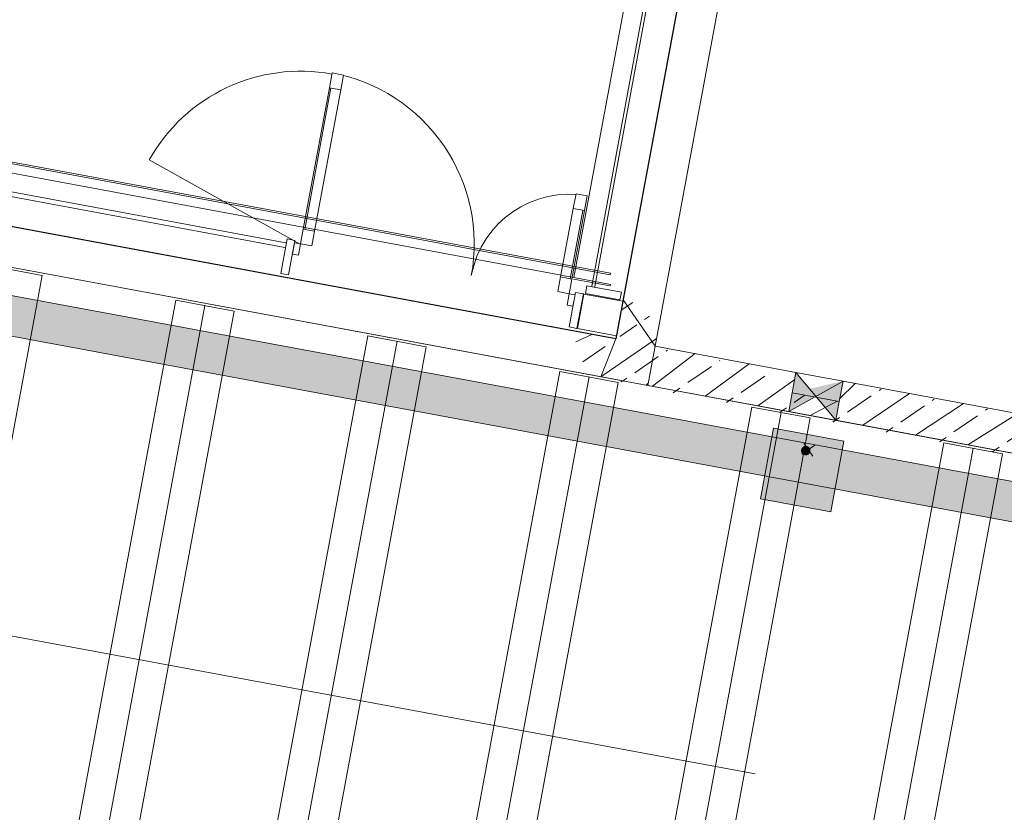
# Model space of a CAD drawing. Header units: metres. Extents: x 32353251 to 32353583, y 5707748 to 5708004.
# Tile 88 of 164: x 32353385.97 to 32353392.14, y 5707902.33 to 5707907.3. Entities that reach past the tile are written whole.
import ezdxf

# ---------------------------------------------------------------- set-up
doc = ezdxf.new("R2010")
doc.units = ezdxf.units.M
doc.header["$LTSCALE"] = 0.75
doc.set_wipeout_variables(frame=1)
doc.layers.get('0').update_dxf_attribs({"linetype": 'CONTINUOUS'})
doc.layers.add('10414943$0$ST-Mischfläche-Sol', color=7, linetype='CONTINUOUS', lineweight=0, true_color=0x636466)
for name, color, linetype, lineweight in [('10417023$0$#9_002_GES I Übersicht Erdgeschoss_1_101_Wand Aussen.A', 7, 'CONTINUOUS', 25), ('10417023$0$#9_002_GES I Übersicht Erdgeschoss_1_104_Decken.A', 7, 'CONTINUOUS', 25), ('10417023$0$#9_002_GES I Übersicht Erdgeschoss_1_115_Außentüren', 7, 'CONTINUOUS', 25), ('10417023$0$#9_002_GES I Übersicht Erdgeschoss_1_201_Aussenwandbekleidung.A', 7, 'CONTINUOUS', 25), ('10417023$0$#9_002_GES I Übersicht Erdgeschoss_1_303_Sanitäre.A', 7, 'CONTINUOUS', 25), ('10417023$0$#9_002_GES I Übersicht Erdgeschoss_1_430_Lüftung.US', 7, 'CONTINUOUS', 25), ('10417023$0$#9_002_GES I Übersicht Erdgeschoss_1_Neubau_101_Wand Aussen.A', 7, 'CONTINUOUS', 25), ('10417023$0$#9_002_GES I Übersicht Erdgeschoss_1_Neubau_102_Wand Innen.A', 7, 'CONTINUOUS', 25), ('10417023$0$#9_002_GES I Übersicht Erdgeschoss_1_Neubau_103_Stützen.A', 7, 'CONTINUOUS', 25), ('10417023$0$#9_002_GES I Übersicht Erdgeschoss_1_Neubau_104_Decken.A', 7, 'CONTINUOUS', 25), ('10417023$0$#9_002_GES I Übersicht Erdgeschoss_1_Neubau_110_Pfosten-Riegel.A', 7, 'CONTINUOUS', 25), ('10417023$0$#9_002_GES I Übersicht Erdgeschoss_1_Neubau_207_Perimeterdämmung B', 7, 'CONTINUOUS', 25), ('10417023$0$#9_002_GES I Übersicht Erdgeschoss_1_Neubau_502_Bemaßung 1_100.A', 7, 'CONTINUOUS', 25), ('10417023$0$Keine', 7, 'CONTINUOUS', 13)]:
    doc.layers.add(name, color=color, linetype=linetype, lineweight=lineweight)
pattern_1 = [(44.99999999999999, (0, 0), (-0.1697056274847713, 0.1697056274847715), []), (44.99999999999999, (-0.08485281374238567, 0.08485281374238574), (-0.1697056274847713, 0.1697056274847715), [0.18, -0.05999999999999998])]

# ---------------------------------------------------------------- blocks, each defined once
blk = doc.blocks.new('10414943')
at = {"layer": '10414943$0$ST-Mischfläche-Sol'}
h = blk.add_hatch(dxfattribs=at)
h.set_pattern_fill('AR-HBONE', color=256, scale=0.004200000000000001, angle=170)
h.set_pattern_definition([(215, (0, 0), (-0.1047920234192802, -0.594305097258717), [1.28016, -0.42672]), (305, (-0.3495483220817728, -0.2447563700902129), (-0.1047920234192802, -0.594305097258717), [1.28016, -0.42672])])
edge = h.paths.add_edge_path()
edge.add_line((32353333.40662897, 5707899.309915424), (32353335.23953668, 5707908.86230714))
edge.add_line((32353335.23953668, 5707908.86230714), (32353407.15213483, 5707895.033517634))
edge.add_line((32353407.15213483, 5707895.033517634), (32353413.70600617, 5707897.337334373))
edge.add_line((32353413.70600617, 5707897.337334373), (32353481.81771595, 5707884.239451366))
edge.add_line((32353481.81771595, 5707884.239451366), (32353497.17578959, 5707881.286091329))
edge.add_line((32353497.17578959, 5707881.286091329), (32353499.70410517, 5707880.188862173))
edge.add_line((32353499.70410517, 5707880.188862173), (32353502.93879142, 5707877.835765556))
edge.add_line((32353502.93879142, 5707877.835765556), (32353505.46710699, 5707876.738536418))
edge.add_line((32353505.46710699, 5707876.738536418), (32353517.00528605, 5707874.519743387))
edge.add_line((32353517.00528605, 5707874.519743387), (32353517.64528354, 5707870.615040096))
edge.add_line((32353517.64528354, 5707870.615040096), (32353516.66317853, 5707870.803281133))
edge.add_line((32353516.66317853, 5707870.803281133), (32353515.43959015, 5707864.419483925))
edge.add_line((32353515.43959015, 5707864.419483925), (32353479.3370171, 5707871.339302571))
edge.add_line((32353479.3370171, 5707871.339302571), (32353468.35948901, 5707873.443239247))
edge.add_line((32353468.35948901, 5707873.443239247), (32353468.77868284, 5707869.425097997))
edge.add_arc((32353471.76248924, 5707869.736384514), 2.999999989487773, 185.9558547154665, 259.1498142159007)
edge.add_line((32353471.19776434, 5707866.790016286), (32353499.61213671, 5707861.343886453))
edge.add_line((32353499.61213671, 5707861.343886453), (32353497.73579177, 5707858.394363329))
edge.add_line((32353497.73579177, 5707858.394363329), (32353462.93906161, 5707865.063787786))
edge.add_arc((32353461.80961179, 5707859.171051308), 6.000000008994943, 79.14981411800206, 96.13718403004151)
edge.add_line((32353461.16815564, 5707865.136663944), (32353452.41027603, 5707864.194967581))
edge.add_arc((32353451.76881989, 5707870.160580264), 6.000000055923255, 259.1148991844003, 276.1371839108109, ccw=False)
edge.add_line((32353450.63577935, 5707864.268533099), (32353424.34096185, 5707869.325025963))
edge.add_arc((32353425.47400239, 5707875.217073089), 6.000000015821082, 242.0482743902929, 259.11489914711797, ccw=False)
edge.add_line((32353422.66163756, 5707869.917016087), (32353415.00045884, 5707873.982260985))
edge.add_arc((32353412.18809399, 5707868.682203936), 6.000000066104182, 62.04827444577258, 79.14966234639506)
edge.add_line((32353413.31755943, 5707874.57493748), (32353366.06709948, 5707883.631474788))
edge.add_line((32353366.06709948, 5707883.631474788), (32353365.05980216, 5707886.869526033))
edge.add_line((32353365.05980216, 5707886.869526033), (32353331.24648768, 5707893.372754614))
edge.add_line((32353331.24648768, 5707893.372754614), (32353331.86067788, 5707896.566215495))
edge.add_line((32353331.86067788, 5707896.566215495), (32353338.35621561, 5707895.320690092))
edge.add_line((32353338.35621561, 5707895.320690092), (32353340.49133033, 5707897.947528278))
edge.add_line((32353340.49133033, 5707897.947528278), (32353344.41330834, 5707897.200255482))
edge.add_line((32353344.41330834, 5707897.200255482), (32353345.42794297, 5707893.960800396))
edge.add_line((32353345.42794297, 5707893.960800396), (32353351.00902221, 5707892.887558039))
edge.add_line((32353351.00902221, 5707892.887558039), (32353351.57440783, 5707895.827681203))
edge.add_line((32353351.57440783, 5707895.827681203), (32353371.21685639, 5707892.062795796))
edge.add_line((32353371.21685639, 5707892.062795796), (32353370.64816001, 5707889.105456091))
edge.add_line((32353370.64816001, 5707889.105456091), (32353371.65443974, 5707885.869704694))
edge.add_line((32353371.65443974, 5707885.869704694), (32353406.65189732, 5707879.161711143))
edge.add_arc((32353407.21642529, 5707882.109643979), 3.001499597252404, 259.1591284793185, 333.4809509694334)
edge.add_line((32353409.90212501, 5707880.769488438), (32353411.74908589, 5707884.293947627))
edge.add_line((32353411.74908589, 5707884.293947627), (32353333.40662897, 5707899.309915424))
blk = doc.blocks.new('10417023$0$#9_MKO_LP5_ARC_GES_UP_00_002_P_G_modell (3D)')
at = {"layer": '10417023$0$#9_002_GES I Übersicht Erdgeschoss_1_303_Sanitäre.A', "linetype": 'Continuous', "lineweight": 0, "true_color": 0xff0000}
h = blk.add_hatch(color=1, dxfattribs=at)
edge = h.paths.add_edge_path()
edge.add_arc((-32353451.3258064, -5707807.590857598), 0.03, 270, 360)
edge.add_arc((-32353451.3258064, -5707807.590857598), 0.03, 0, 90)
edge.add_arc((-32353451.3258064, -5707807.590857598), 0.03, 90, 180)
edge.add_arc((-32353451.3258064, -5707807.590857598), 0.03, 180, 270)
at = {"layer": '10417023$0$#9_002_GES I Übersicht Erdgeschoss_1_Neubau_102_Wand Innen.A', "linetype": 'Continuous', "lineweight": 5, "true_color": 0xff0000}
h = blk.add_hatch(dxfattribs=at)
h.set_pattern_fill('#9_BETON__STAHLBETON_0001', color=1, style=0, pattern_type=2)
h.set_pattern_definition(pattern_1)
h.paths.add_polyline_path([(-32353452.374228, -5707807.369576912), (-32353448.924228, -5707807.369576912), (-32353448.924228, -5707807.119576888), (-32353451.17580637, -5707807.119576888), (-32353451.17580637, -5707807.249576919), (-32353451.47580639, -5707807.249576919), (-32353451.47580639, -5707807.119576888), (-32353452.374228, -5707807.119576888)])
at = {"layer": '10417023$0$#9_002_GES I Übersicht Erdgeschoss_1_104_Decken.A', "color": 1, "linetype": 'Continuous', "lineweight": 13, "true_color": 0xff0000}
for p, q in [((-32353456.60822643, -5707807.384576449), (-32353456.23522758, -5707807.384576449)), ((-32353456.23522758, -5707807.384576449), (-32353456.23522758, -5707812.514709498)), ((-32353455.38322717, -5707807.384576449), (-32353455.38322717, -5707812.514709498)), ((-32353455.38322717, -5707807.384576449), (-32353455.01022831, -5707807.384576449)), ((-32353455.19672774, -5707807.384576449), (-32353455.19672774, -5707812.514709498)), ((-32353455.01022831, -5707807.384576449), (-32353455.01022831, -5707812.514709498)), ((-32353454.15822645, -5707807.384576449), (-32353454.15822645, -5707812.514709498)), ((-32353454.15822645, -5707807.384576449), (-32353453.7852276, -5707807.384576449)), ((-32353453.97172702, -5707807.384576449), (-32353453.97172702, -5707812.514709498)), ((-32353453.7852276, -5707807.384576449), (-32353453.7852276, -5707812.514709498)), ((-32353452.93322863, -5707807.384576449), (-32353452.93322863, -5707812.514709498)), ((-32353452.93322863, -5707807.384576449), (-32353452.56022833, -5707807.384576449)), ((-32353452.7467292, -5707807.384576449), (-32353452.7467292, -5707812.514709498)), ((-32353452.56022833, -5707807.384576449), (-32353452.56022833, -5707812.514709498)), ((-32353451.70822791, -5707807.384576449), (-32353451.70822791, -5707812.514709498)), ((-32353451.70822791, -5707807.384576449), (-32353451.33522762, -5707807.384576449)), ((-32353451.52172849, -5707807.384576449), (-32353451.52172849, -5707812.514709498)), ((-32353451.33522762, -5707807.384576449), (-32353451.33522762, -5707812.514709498)), ((-32353450.4827277, -5707807.384576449), (-32353450.4827277, -5707812.514709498)), ((-32353450.4827277, -5707807.384576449), (-32353450.10972885, -5707807.384576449)), ((-32353450.29622828, -5707807.384576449), (-32353450.29622828, -5707812.514709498)), ((-32353450.10972885, -5707807.384576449), (-32353450.10972885, -5707812.514709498))]:
    blk.add_line(p, q, dxfattribs=at)
at = {"layer": '10417023$0$#9_002_GES I Übersicht Erdgeschoss_1_201_Aussenwandbekleidung.A', "color": 1, "linetype": 'Continuous', "lineweight": 13, "true_color": 0xff0000}
blk.add_line((-32353452.73396897, -5707806.730970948), (-32353452.73396897, -5707806.720970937), dxfattribs=at)
at = {"layer": '10417023$0$#9_002_GES I Übersicht Erdgeschoss_1_303_Sanitäre.A', "color": 1, "linetype": 'Continuous', "lineweight": 13, "true_color": 0xff0000, "flags": 128}
blk.add_lwpolyline([(-32353451.5508064, -5707807.939576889), (-32353451.5508064, -5707807.489576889), (-32353451.1008064, -5707807.489576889), (-32353451.1008064, -5707807.939576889)], close=True, dxfattribs=at)
at = {"layer": '10417023$0$#9_002_GES I Übersicht Erdgeschoss_1_303_Sanitäre.A', "color": 1, "linetype": 'Continuous', "true_color": 0xff0000}
blk.add_solid([(-32353451.5508064, -5707807.939576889), (-32353451.1008064, -5707807.939576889), (-32353451.5508064, -5707807.489576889), (-32353451.1008064, -5707807.489576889)], dxfattribs=at)
at = {"layer": '10417023$0$#9_002_GES I Übersicht Erdgeschoss_1_430_Lüftung.US', "color": 1, "linetype": 'Continuous', "lineweight": 13, "true_color": 0xff0000, "flags": 128}
blk.add_lwpolyline([(-32353460.29733472, -5707807.794328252), (-32353447.40423247, -5707807.794328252), (-32353447.40423247, -5707807.544328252), (-32353460.29733472, -5707807.544328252)], close=True, dxfattribs=at)
at = {"layer": '10417023$0$#9_002_GES I Übersicht Erdgeschoss_1_430_Lüftung.US', "color": 1, "linetype": 'Continuous', "true_color": 0xff0000}
blk.add_solid([(-32353460.29733472, -5707807.794328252), (-32353447.40423247, -5707807.794328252), (-32353460.29733472, -5707807.544328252), (-32353447.40423247, -5707807.544328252)], dxfattribs=at)
at = {"layer": '10417023$0$#9_002_GES I Übersicht Erdgeschoss_1_Neubau_101_Wand Aussen.A', "color": 1, "linetype": 'Continuous', "lineweight": 13, "true_color": 0xff0000}
for p, q in [((-32353452.374228, -5707807.36957689), (-32353452.374228, -5707803.184576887)), ((-32353460.539228, -5707807.36957689), (-32353452.624228, -5707807.36957689)), ((-32353452.374228, -5707807.36957689), (-32353452.624228, -5707807.36957689))]:
    blk.add_line(p, q, dxfattribs=at)
at = {"layer": '10417023$0$#9_002_GES I Übersicht Erdgeschoss_1_Neubau_102_Wand Innen.A', "color": 1, "linetype": 'Continuous', "lineweight": 18, "true_color": 0xff0000}
for p, q in [((-32353451.47580639, -5707807.119576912), (-32353452.374228, -5707807.119576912)), ((-32353449.96439749, -5707807.119576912), (-32353451.17580637, -5707807.119576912)), ((-32353452.374228, -5707807.369576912), (-32353451.47580639, -5707807.369576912)), ((-32353451.47580639, -5707807.369576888), (-32353451.17580637, -5707807.369576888)), ((-32353451.17580637, -5707807.369576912), (-32353449.96439749, -5707807.369576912))]:
    blk.add_line(p, q, dxfattribs=at)
at = {"layer": '10417023$0$#9_002_GES I Übersicht Erdgeschoss_1_Neubau_102_Wand Innen.A', "color": 1, "linetype": 'Continuous', "lineweight": 13, "true_color": 0xff0000}
for p, q in [((-32353451.17580633, -5707807.11957686), (-32353451.47580668, -5707807.369577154)), ((-32353451.17580633, -5707807.369577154), (-32353451.47580668, -5707807.11957686)), ((-32353451.17580637, -5707807.119576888), (-32353451.47580639, -5707807.119576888)), ((-32353451.47580639, -5707807.119576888), (-32353451.47580639, -5707807.249576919)), ((-32353451.17580637, -5707807.249576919), (-32353451.17580637, -5707807.119576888)), ((-32353451.47580639, -5707807.249576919), (-32353451.47580639, -5707807.369576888)), ((-32353451.47580639, -5707807.249576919), (-32353451.17580637, -5707807.249576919)), ((-32353451.17580637, -5707807.369576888), (-32353451.17580637, -5707807.249576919))]:
    blk.add_line(p, q, dxfattribs=at)
at = {"layer": '10417023$0$#9_002_GES I Übersicht Erdgeschoss_1_Neubau_102_Wand Innen.A', "color": 1, "linetype": 'Continuous', "true_color": 0xff0000}
for points in [[(-32353451.17580637, -5707807.249576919), (-32353451.17580637, -5707807.119576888), (-32353451.47580639, -5707807.249576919)], [(-32353451.47580639, -5707807.369576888), (-32353451.32580638, -5707807.244576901), (-32353451.47580639, -5707807.119576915)], [(-32353451.17580637, -5707807.369576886), (-32353451.17580637, -5707807.119576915), (-32353451.32580638, -5707807.2445769)]]:
    blk.add_solid(points, dxfattribs=at)
at = {"layer": '10417023$0$#9_002_GES I Übersicht Erdgeschoss_1_Neubau_104_Decken.A', "color": 1, "linetype": 'Continuous', "lineweight": 13, "true_color": 0xff0000, "flags": 128}
for points in [[(-32353460.539228, -5707797.304576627), (-32353468.96423227, -5707797.304576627), (-32353468.96423227, -5707810.39957689), (-32353464.33422799, -5707810.39957689), (-32353464.33422799, -5707812.749576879), (-32353442.50422801, -5707812.74957689), (-32353442.504228, -5707790.55957689), (-32353451.27397855, -5707790.559574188), (-32353451.27397855, -5707797.22957689), (-32353452.624228, -5707797.22957689), (-32353452.624228, -5707807.119576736), (-32353460.539228, -5707807.119576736)], [(-32353460.53922781, -5707797.22957689), (-32353460.53922781, -5707807.119576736), (-32353452.62422809, -5707807.119576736), (-32353452.62422809, -5707797.22957689)], [(-32353460.539228, -5707812.529709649), (-32353447.40432934, -5707812.529709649), (-32353447.40432934, -5707807.36957689), (-32353460.539228, -5707807.36957689)]]:
    blk.add_lwpolyline(points, close=True, dxfattribs=at)
at = {"layer": '10417023$0$#9_002_GES I Übersicht Erdgeschoss_1_Neubau_207_Perimeterdämmung B', "color": 1, "linetype": 'Continuous', "lineweight": 13, "true_color": 0xff0000}
for p, q in [((-32353451.34641574, -5707807.616890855), (-32353451.27570394, -5707807.546180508)), ((-32353451.34641574, -5707807.546180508), (-32353451.27570394, -5707807.616890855))]:
    blk.add_line(p, q, dxfattribs=at)
at = {"layer": '10417023$0$#9_002_GES I Übersicht Erdgeschoss_1_Neubau_502_Bemaßung 1_100.A', "color": 1, "linetype": 'Continuous', "lineweight": 13, "true_color": 0xff0000}
blk.add_line((-32353456.96134508, -5707809.642338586), (-32353451.26736555, -5707809.642338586), dxfattribs=at)
at = {"color": 1, "linetype": 'Continuous', "lineweight": 5, "true_color": 0xff0000}
for points in [[(-32353452.83422794, -5707806.844576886), (-32353452.814227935, -5707806.844576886), (-32353452.814227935, -5707804.9845768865), (-32353452.83422794, -5707804.9845768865)], [(-32353454.606728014, -5707806.800576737), (-32353454.606728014, -5707805.898576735), (-32353454.67872801, -5707805.898576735), (-32353454.67872801, -5707806.800576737)], [(-32353453.036728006, -5707806.800576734), (-32353452.964728, -5707806.800576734), (-32353452.964728, -5707806.364576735), (-32353453.036728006, -5707806.364576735)]]:
    blk.add_wipeout(points, dxfattribs=at).dxf.layer = '10417023$0$#9_002_GES I Übersicht Erdgeschoss_1_Neubau_110_Pfosten-Riegel.A'
at = {"layer": '10417023$0$#9_002_GES I Übersicht Erdgeschoss_1_201_Aussenwandbekleidung.A', "color": 1, "linetype": 'Continuous', "lineweight": 13, "true_color": 0xff0000}
for p, q in [((-32353460.42935261, -5707806.720970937), (-32353452.73396897, -5707806.720970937)), ((-32353460.42935261, -5707806.730970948), (-32353452.73396897, -5707806.730970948))]:
    blk.add_line(p, q, dxfattribs=at)
at = {"layer": '10417023$0$#9_002_GES I Übersicht Erdgeschoss_1_Neubau_110_Pfosten-Riegel.A', "color": 1, "linetype": 'Continuous', "lineweight": 13, "true_color": 0xff0000}
for p, q in [((-32353454.678728, -5707806.80057692), (-32353454.678728, -5707805.898576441)), ((-32353454.66872799, -5707806.80057692), (-32353454.66872799, -5707805.898576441)), ((-32353454.60672849, -5707806.80057692), (-32353454.60672849, -5707805.898576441)), ((-32353453.0367281, -5707806.80057692), (-32353453.0367281, -5707806.364576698)), ((-32353452.9747286, -5707806.80057692), (-32353452.9747286, -5707806.364576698)), ((-32353452.96472859, -5707806.80057692), (-32353452.96472859, -5707806.364576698))]:
    blk.add_line(p, q, dxfattribs=at)
at = {"layer": '10417023$0$#9_002_GES I Übersicht Erdgeschoss_1_Neubau_110_Pfosten-Riegel.A', "color": 1, "linetype": 'Continuous', "lineweight": 13, "true_color": 0xff0000, "flags": 128}
for points in [[(-32353452.83422794, -5707806.844576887), (-32353452.81422794, -5707806.844576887), (-32353452.81422794, -5707804.984576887), (-32353452.83422794, -5707804.984576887)], [(-32353454.60672802, -5707806.800576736), (-32353454.60672802, -5707805.898576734), (-32353454.67872801, -5707805.898576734), (-32353454.67872801, -5707806.800576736)], [(-32353453.03672801, -5707806.800576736), (-32353453.03672801, -5707806.364576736), (-32353452.96472801, -5707806.364576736), (-32353452.96472801, -5707806.800576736)]]:
    blk.add_lwpolyline(points, close=True, dxfattribs=at)
at = {"layer": '10417023$0$#9_002_GES I Übersicht Erdgeschoss_1_Neubau_110_Pfosten-Riegel.A', "color": 1, "linetype": 'Continuous', "lineweight": 13, "true_color": 0xff0000}
for centre, radius, start, end in [((-32353454.67872801, -5707806.894576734), 1.090000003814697, 359.9999998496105, 90), ((-32353452.96472801, -5707806.89457674), 0.624000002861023, 90, 179.9999997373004)]:
    blk.add_arc(centre, radius, start, end, dxfattribs=at)
at = {"color": 1, "linetype": 'Continuous', "lineweight": 5, "true_color": 0xff0000}
for points in [[(-32353454.606728, -5707805.898576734), (-32353454.606728, -5707805.804576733), (-32353454.678727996, -5707805.804576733), (-32353454.678727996, -5707805.898576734)], [(-32353453.03672801, -5707806.364576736), (-32353452.96472801, -5707806.364576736), (-32353452.96472801, -5707806.270576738), (-32353453.03672801, -5707806.270576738)], [(-32353454.606728, -5707806.894576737), (-32353454.606728, -5707806.800576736), (-32353454.678727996, -5707806.800576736), (-32353454.678727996, -5707806.894576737)], [(-32353453.03672801, -5707806.894576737), (-32353452.96472801, -5707806.894576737), (-32353452.96472801, -5707806.800576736), (-32353453.03672801, -5707806.800576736)], [(-32353452.864227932, -5707806.824576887), (-32353452.864227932, -5707806.874576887), (-32353452.644227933, -5707806.874576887), (-32353452.644227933, -5707806.824576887)]]:
    blk.add_wipeout(points, dxfattribs=at).dxf.layer = '10417023$0$#9_002_GES I Übersicht Erdgeschoss_1_Neubau_110_Pfosten-Riegel.A'
at = {"layer": '10417023$0$#9_002_GES I Übersicht Erdgeschoss_1_101_Wand Aussen.A', "color": 1, "linetype": 'Continuous', "lineweight": 13, "true_color": 0xff0000}
for p, q in [((-32353452.95423437, -5707806.78957689), (-32353460.20922778, -5707806.78957689)), ((-32353452.72059906, -5707806.789576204), (-32353452.95423437, -5707806.789576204)), ((-32353452.72059906, -5707806.799576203), (-32353452.72059906, -5707806.789576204)), ((-32353452.95423437, -5707806.799576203), (-32353452.72059906, -5707806.799576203))]:
    blk.add_line(p, q, dxfattribs=at)
at = {"layer": '10417023$0$#9_002_GES I Übersicht Erdgeschoss_1_115_Außentüren', "color": 1, "linetype": 'Continuous', "lineweight": 13, "true_color": 0xff0000}
blk.add_arc((-32353454.67933863, -5707806.896193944), 1.084209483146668, 90, 161.3708289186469, dxfattribs=at)
at = {"layer": '10417023$0$#9_002_GES I Übersicht Erdgeschoss_1_Neubau_101_Wand Aussen.A', "color": 1, "linetype": 'Continuous', "lineweight": 13, "true_color": 0xff0000}
blk.add_line((-32353452.95423437, -5707797.559576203), (-32353452.95423437, -5707806.78957689), dxfattribs=at)
at = {"layer": '10417023$0$#9_002_GES I Übersicht Erdgeschoss_1_Neubau_110_Pfosten-Riegel.A', "color": 1, "linetype": 'Continuous', "lineweight": 13, "true_color": 0xff0000, "flags": 128}
for points in [[(-32353454.60672802, -5707805.898576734), (-32353454.60672802, -5707805.804576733), (-32353454.67872801, -5707805.804576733), (-32353454.67872801, -5707805.898576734)], [(-32353453.03672801, -5707806.364576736), (-32353453.03672801, -5707806.270576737), (-32353452.96472801, -5707806.270576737), (-32353452.96472801, -5707806.364576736)], [(-32353454.60672802, -5707806.894576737), (-32353454.60672802, -5707806.800576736), (-32353454.67872801, -5707806.800576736), (-32353454.67872801, -5707806.894576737)], [(-32353453.03672801, -5707806.894576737), (-32353453.03672801, -5707806.800576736), (-32353452.96472801, -5707806.800576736), (-32353452.96472801, -5707806.894576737)], [(-32353452.86422794, -5707806.824576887), (-32353452.86422794, -5707806.874576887), (-32353452.64422794, -5707806.874576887), (-32353452.64422794, -5707806.824576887)]]:
    blk.add_lwpolyline(points, close=True, dxfattribs=at)
at = {"color": 1, "linetype": 'Continuous', "lineweight": 5, "true_color": 0xff0000}
for points in [[(-32353454.71672802, -5707806.894576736), (-32353454.71672802, -5707806.9665767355), (-32353454.67872802, -5707806.9665767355), (-32353454.67872802, -5707806.894576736)], [(-32353452.926728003, -5707806.9665767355), (-32353452.926728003, -5707806.894576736), (-32353452.964728, -5707806.894576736), (-32353452.964728, -5707806.9665767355)]]:
    blk.add_wipeout(points, dxfattribs=at).dxf.layer = '10417023$0$#9_002_GES I Übersicht Erdgeschoss_1_Neubau_110_Pfosten-Riegel.A'
at = {"layer": '10417023$0$#9_002_GES I Übersicht Erdgeschoss_1_Neubau_110_Pfosten-Riegel.A', "color": 1, "linetype": 'Continuous', "lineweight": 13, "true_color": 0xff0000, "flags": 128}
for points in [[(-32353454.71672802, -5707806.894576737), (-32353454.67872801, -5707806.894576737), (-32353454.67872801, -5707806.966576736), (-32353454.71672802, -5707806.966576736)], [(-32353452.92672801, -5707806.966576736), (-32353452.96472801, -5707806.966576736), (-32353452.96472801, -5707806.894576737), (-32353452.92672801, -5707806.894576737)]]:
    blk.add_lwpolyline(points, close=True, dxfattribs=at)
at = {"color": 1, "linetype": 'Continuous', "lineweight": 5, "true_color": 0xff0000}
for points in [[(-32353454.746728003, -5707806.904576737), (-32353456.576728, -5707806.904576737), (-32353456.576728, -5707806.934576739), (-32353454.746728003, -5707806.934576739)], [(-32353452.926728, -5707806.879576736), (-32353452.926728, -5707807.099576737), (-32353452.876728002, -5707807.099576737), (-32353452.876728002, -5707806.879576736)]]:
    blk.add_wipeout(points, dxfattribs=at).dxf.layer = '10417023$0$#9_002_GES I Übersicht Erdgeschoss_1_Neubau_110_Pfosten-Riegel.A'
at = {"layer": '10417023$0$#9_002_GES I Übersicht Erdgeschoss_1_Neubau_110_Pfosten-Riegel.A', "color": 1, "linetype": 'Continuous', "lineweight": 13, "true_color": 0xff0000, "flags": 128}
for points in [[(-32353454.746728, -5707806.904576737), (-32353454.746728, -5707806.934576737), (-32353456.576728, -5707806.934576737), (-32353456.576728, -5707806.904576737)], [(-32353452.926728, -5707806.879576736), (-32353452.876728, -5707806.879576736), (-32353452.876728, -5707807.099576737), (-32353452.926728, -5707807.099576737)]]:
    blk.add_lwpolyline(points, close=True, dxfattribs=at)
at = {"color": 1, "linetype": 'Continuous', "lineweight": 5, "true_color": 0xff0000}
for points in [[(-32353454.766728, -5707806.879576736), (-32353454.766728, -5707807.099576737), (-32353454.716728, -5707807.099576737), (-32353454.716728, -5707806.879576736)], [(-32353452.62422794, -5707806.879576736), (-32353452.87422794, -5707806.879576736), (-32353452.87422794, -5707807.099576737), (-32353452.62422794, -5707807.099576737)]]:
    blk.add_wipeout(points, dxfattribs=at).dxf.layer = '10417023$0$#9_002_GES I Übersicht Erdgeschoss_1_Neubau_110_Pfosten-Riegel.A'
at = {"layer": '10417023$0$#9_002_GES I Übersicht Erdgeschoss_1_Neubau_103_Stützen.A', "linetype": 'Continuous', "lineweight": 5, "true_color": 0xff0000}
h = blk.add_hatch(dxfattribs=at)
h.set_pattern_fill('#9_BETON__STAHLBETON_0001', color=1, style=0, pattern_type=2)
h.set_pattern_definition(pattern_1)
edge = h.paths.add_edge_path()
edge.add_arc((-32353452.6245443, -5707807.12482993), 0.2497389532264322, 178.7947445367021, 258.5248717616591)
edge.add_line((-32353452.674228, -5707807.36957689), (-32353452.624228, -5707807.36957689))
edge.add_line((-32353452.624228, -5707807.36957689), (-32353452.374228, -5707807.36957689))
edge.add_line((-32353452.374228, -5707807.36957689), (-32353452.374228, -5707807.119576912))
edge.add_line((-32353452.374228, -5707807.119576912), (-32353452.374228, -5707807.06957689))
edge.add_arc((-32353452.61897489, -5707807.119260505), 0.2497388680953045, 11.47511207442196, 91.2052716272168)
edge.add_line((-32353452.624228, -5707806.86957689), (-32353452.624228, -5707807.11957689))
edge.add_line((-32353452.624228, -5707807.11957689), (-32353452.874228, -5707807.11957689))
at = {"layer": '10417023$0$#9_002_GES I Übersicht Erdgeschoss_1_101_Wand Aussen.A', "color": 1, "linetype": 'Continuous', "lineweight": 13, "true_color": 0xff0000}
for p, q in [((-32353452.62423437, -5707807.11957689), (-32353452.62423437, -5707806.95957689)), ((-32353460.53922778, -5707807.11957689), (-32353452.62423437, -5707807.11957689))]:
    blk.add_line(p, q, dxfattribs=at)
at = {"layer": '10417023$0$#9_002_GES I Übersicht Erdgeschoss_1_101_Wand Aussen.A', "color": 1, "linetype": 'Continuous', "lineweight": 25, "true_color": 0xff0000, "flags": 128}
blk.add_lwpolyline([(-32353460.53922791, -5707797.22957689), (-32353452.62422818, -5707797.22957689), (-32353452.62422818, -5707807.119576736), (-32353460.53922791, -5707807.119576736)], close=True, dxfattribs=at)
at = {"layer": '10417023$0$#9_002_GES I Übersicht Erdgeschoss_1_115_Außentüren', "color": 1, "linetype": 'Continuous', "lineweight": 13, "true_color": 0xff0000}
blk.add_line((-32353455.70674193, -5707806.549852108), (-32353454.67933863, -5707806.896193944), dxfattribs=at)
at = {"layer": '10417023$0$#9_002_GES I Übersicht Erdgeschoss_1_Neubau_101_Wand Aussen.A', "color": 1, "linetype": 'Continuous', "lineweight": 13, "true_color": 0xff0000}
for p, q in [((-32353452.62423437, -5707806.95957689), (-32353452.62423437, -5707797.389576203)), ((-32353452.624228, -5707803.184576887), (-32353452.624228, -5707807.11957689)), ((-32353452.624228, -5707807.11957689), (-32353460.539228, -5707807.11957689))]:
    blk.add_line(p, q, dxfattribs=at)
at = {"layer": '10417023$0$#9_002_GES I Übersicht Erdgeschoss_1_Neubau_103_Stützen.A', "color": 1, "linetype": 'Continuous', "lineweight": 18, "true_color": 0xff0000, "flags": 128}
blk.add_lwpolyline([(-32353452.374228, -5707807.119576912), (-32353452.624228, -5707806.86957689), (-32353452.624228, -5707807.11957689), (-32353452.674228, -5707807.36957689), (-32353452.624228, -5707807.36957689), (-32353452.374228, -5707807.36957689)], dxfattribs=at)
at = {"layer": '10417023$0$#9_002_GES I Übersicht Erdgeschoss_1_Neubau_110_Pfosten-Riegel.A', "color": 1, "linetype": 'Continuous', "lineweight": 13, "true_color": 0xff0000, "flags": 128}
for points in [[(-32353454.766728, -5707806.879576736), (-32353454.716728, -5707806.879576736), (-32353454.716728, -5707807.099576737), (-32353454.766728, -5707807.099576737)], [(-32353452.62422794, -5707806.879576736), (-32353452.87422794, -5707806.879576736), (-32353452.87422794, -5707807.099576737), (-32353452.62422794, -5707807.099576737)]]:
    blk.add_lwpolyline(points, close=True, dxfattribs=at)
blk = doc.blocks.new('10417023$0$2_MKO_LP5_LAN_GES_UP_00_002_V_A (3D)')
at = {"layer": '10417023$0$Keine'}
blk.add_blockref('10417023$0$#9_MKO_LP5_ARC_GES_UP_00_002_P_G_modell (3D)', (0, 0), dxfattribs=at)
blk = doc.blocks.new('10417023')
at = {"layer": '10417023$0$Keine', "rotation": 349.4819372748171}
blk.add_blockref('10417023$0$2_MKO_LP5_LAN_GES_UP_00_002_V_A (3D)', (65205154.93137175, 5413829.557758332), dxfattribs=at)

msp = doc.modelspace()

# ---------------------------------------------------------------- block references
msp.add_blockref('10414943', (0, 0))

# ---------------------------------------------------------------- next in the draw order: block references
msp.add_blockref('10417023', (0, 0))

doc.saveas('drawing.dxf')
